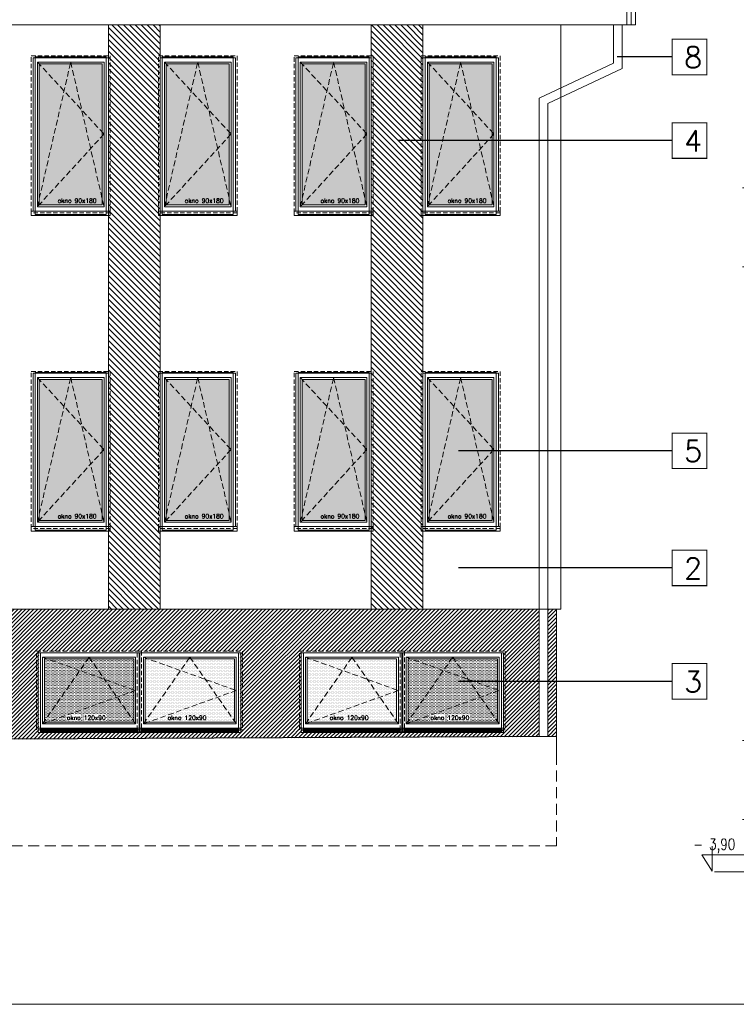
# Model space of a CAD drawing. Header units: millimetres. Extents: x 23192 to 177760, y -399809 to -79279.
# Tile 23 of 256: x 81375 to 82192, y -241830 to -240707. Entities that reach past the tile are written whole.
import ezdxf

# ---------------------------------------------------------------- set-up
doc = ezdxf.new("R2010")
doc.units = ezdxf.units.MM
for name, pattern in [('CACHE', [9.525, 6.35, -3.175]), ('CARKOVANA', [7.5, 5, -2.5]), ('HIDDEN', [9.525, 6.35, -3.175])]:
    doc.linetypes.add(name, pattern=pattern)
doc.layers.get('0').update_dxf_attribs({"lineweight": 0})
for name, color, linetype, lineweight in [('! opisy okien elewacja', 7, 'Continuous', 0), ('!! 0_ Istn-okna', 6, 'Continuous', 13), ('!! 0_ Istn-sciany', 3, 'Continuous', 30), ('!! 0_ WIDOK ELEWACJA', 4, 'Continuous', 0), ('!! 0_Istn-cienka', 4, 'Continuous', 9), ('!! 1_Hatch dach', 252, 'Continuous', 5), ('!! 2_NOWE OKNA WIDOk - remont', 140, 'Continuous', 5), ('!! 2_TYNK OBRYS', 252, 'Continuous', 13), ('0-rzedne-blok', 62, 'Continuous', 13)]:
    doc.layers.add(name, color=color, linetype=linetype, lineweight=lineweight)
doc.layers.add('!! 0_bloki rzędnych', color=7, linetype='Continuous', lineweight=0, plot=False)
doc.layers.add('ND', color=240, linetype='Continuous', lineweight=0, plot=False)
doc.layers.add('!! 1_ELEWACJA KOLOR', color=7, linetype='Continuous', lineweight=13, true_color=0x6888bb)
doc.layers.add('!! 2_ELEWACJA COKÓŁ', color=9, linetype='Continuous', lineweight=13, true_color=0x808080)
doc.layers.add('!!_1  OPISY ELEWACJE', color=250, linetype='Continuous')
doc.styles.add('DEUTSCH', font='SIMPLEX8')
doc.styles.add('SIMPLEX', font='simplex.shx', dxfattribs={"width": 0.77})
doc.styles.add('TXT', font='simplex.shx')
doc.dimstyles.new('OL PB 100', dxfattribs={"dimscale": 4, "dimtxt": 3.5, "dimasz": 0.2, "dimexe": 10, "dimexo": 10, "dimgap": 0.5, "dimtad": 1, "dimdec": 1, "dimrnd": 0.5, "dimzin": 9, "dimdsep": 46, "dimtxsty": 'SIMPLEX', "dimblk": 'thick_MSz', "dimcen": 0.05, "dimdle": 8, "dimse1": 1, "dimse2": 1, "dimclrd": 256, "dimclre": 256, "dimclrt": 3, "dimadec": 1, "dimazin": 2, "dimtfac": 1, "dimtdec": 1, "dimtix": 1, "dimtofl": 0, "dimtmove": 2, "dimatfit": 3, "dimldrblk": 'thick_MSz', "dimfxl": 10, "dimfxlon": 1, "dimtolj": 1, "dimlwd": -1, "dimlwe": -1, "dimarcsym": 0})

# ---------------------------------------------------------------- blocks, each defined once
blk = doc.blocks.new('thick_MSz')
for p, q in [((0, 15), (0, -15)), ((-10, 0), (10, 0))]:
    blk.add_line(p, q)
at = {"const_width": 2, "elevation": 2}
blk.add_lwpolyline([(-7.1, -7.1), (7.1, 7.1)], dxfattribs=at)
blk = doc.blocks.new('*D3823')
at = {"layer": 'DEFPOINTS', "color": 0, "ltscale": 100, "transparency": 16777216}
for p in [(15576.3, 8739.9), (15576.3, 8648.5), (15846.3, 8648.5)]:
    blk.add_point(p, dxfattribs=at)
at = {"layer": 'ND', "ltscale": 100, "transparency": 16777216}
blk.add_line((15845.5, 8739.9), (15577.1, 8739.9), dxfattribs=at)
at = {"layer": 'ND', "ltscale": 100, "transparency": 16777216, "xscale": 0.8, "yscale": 0.8, "zscale": 0.8}
for p, rotation in [((15576.3, 8739.9), 180.0000000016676), ((15846.3, 8739.9), 1.667546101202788e-09)]:
    blk.add_blockref('thick_MSz', p, dxfattribs=dict(at, rotation=rotation))
at = {"layer": 'ND', "color": 3, "ltscale": 100, "transparency": 16777216, "insert": (15711.3, 8748.9), "char_height": 14, "attachment_point": 5, "rotation": 0, "style": 'SIMPLEX'}
blk.add_mtext('\\A1;270', dxfattribs=at)
blk = doc.blocks.new('D_kota')
for p, q in [((8.66, 0), (8.66, 23.02)), ((-0.76, 15), (8.66, 15)), ((8.66, 0), (-0.76, 15))]:
    blk.add_line(p, q)
blk.add_lwpolyline([(-0.76, 15), (57.9, 15)])
at = {"style": 'DEUTSCH', "width": 0.8}
blk.add_attdef('POZ.ARCH', (7.32, 19.66), '', height=10, dxfattribs=at)
blk = doc.blocks.new('*D3824')
at = {"layer": 'DEFPOINTS', "color": 0, "ltscale": 100, "transparency": 16777216}
for p in [(15846.3, 8789.5), (14272.3, 8752.2), (15846.3, 8606.6)]:
    blk.add_point(p, dxfattribs=at)
at = {"layer": 'ND', "ltscale": 100, "transparency": 16777216}
blk.add_line((14273.1, 8789.5), (15845.5, 8789.5), dxfattribs=at)
at = {"layer": 'ND', "ltscale": 100, "transparency": 16777216, "xscale": 0.8, "yscale": 0.8, "zscale": 0.8}
for p, rotation in [((14272.3, 8789.5), 180.0000000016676), ((15846.3, 8789.5), 1.667517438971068e-09)]:
    blk.add_blockref('thick_MSz', p, dxfattribs=dict(at, rotation=rotation))
at = {"layer": 'ND', "color": 3, "ltscale": 100, "transparency": 16777216, "insert": (15065.7, 8799.5), "char_height": 14, "attachment_point": 5, "rotation": 0, "style": 'SIMPLEX'}
blk.add_mtext('\\A1;1574', dxfattribs=at)
blk = doc.blocks.new('*D3825')
at = {"layer": 'DEFPOINTS', "color": 0, "ltscale": 100, "transparency": 16777216}
for p in [(15216.3, 8739.9), (15216.3, 8648.5), (15576.3, 8648.5)]:
    blk.add_point(p, dxfattribs=at)
at = {"layer": 'ND', "ltscale": 100, "transparency": 16777216}
blk.add_line((15575.5, 8739.9), (15217.1, 8739.9), dxfattribs=at)
at = {"layer": 'ND', "ltscale": 100, "transparency": 16777216, "xscale": 0.8, "yscale": 0.8, "zscale": 0.8}
for p, rotation in [((15216.3, 8739.9), 180.0000000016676), ((15576.3, 8739.9), 1.667546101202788e-09)]:
    blk.add_blockref('thick_MSz', p, dxfattribs=dict(at, rotation=rotation))
at = {"layer": 'ND', "color": 3, "ltscale": 100, "transparency": 16777216, "insert": (15396.3, 8748.9), "char_height": 14, "attachment_point": 5, "rotation": 0, "style": 'SIMPLEX'}
blk.add_mtext('\\A1;360', dxfattribs=at)
blk = doc.blocks.new('*D3826')
at = {"layer": 'DEFPOINTS', "color": 0, "ltscale": 100, "transparency": 16777216}
for p in [(14862.3, 8739.9), (14862.3, 8648.6), (15216.3, 8648.5)]:
    blk.add_point(p, dxfattribs=at)
at = {"layer": 'ND', "ltscale": 100, "transparency": 16777216}
blk.add_line((15215.5, 8739.9), (14863.1, 8739.9), dxfattribs=at)
at = {"layer": 'ND', "ltscale": 100, "transparency": 16777216, "xscale": 0.8, "yscale": 0.8, "zscale": 0.8}
for p, rotation in [((14862.3, 8739.9), 180.0000000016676), ((15216.3, 8739.9), 1.667546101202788e-09)]:
    blk.add_blockref('thick_MSz', p, dxfattribs=dict(at, rotation=rotation))
at = {"layer": 'ND', "color": 3, "ltscale": 100, "transparency": 16777216, "insert": (15039.3, 8748.9), "char_height": 14, "attachment_point": 5, "rotation": 0, "style": 'SIMPLEX'}
blk.add_mtext('\\A1;354', dxfattribs=at)
blk = doc.blocks.new('*D3827')
at = {"layer": 'DEFPOINTS', "color": 0, "ltscale": 100, "transparency": 16777216}
for p in [(14272.3, 8739.9), (14272.3, 8693), (14862.3, 8648.6)]:
    blk.add_point(p, dxfattribs=at)
at = {"layer": 'ND', "ltscale": 100, "transparency": 16777216}
blk.add_line((14861.5, 8739.9), (14273.1, 8739.9), dxfattribs=at)
at = {"layer": 'ND', "ltscale": 100, "transparency": 16777216, "xscale": 0.8, "yscale": 0.8, "zscale": 0.8}
for p, rotation in [((14272.3, 8739.9), 180.0000000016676), ((14862.3, 8739.9), 1.667546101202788e-09)]:
    blk.add_blockref('thick_MSz', p, dxfattribs=dict(at, rotation=rotation))
at = {"layer": 'ND', "color": 3, "ltscale": 100, "transparency": 16777216, "insert": (14567.3, 8748.9), "char_height": 14, "attachment_point": 5, "rotation": 0, "style": 'SIMPLEX'}
blk.add_mtext('\\A1;590', dxfattribs=at)
blk = doc.blocks.new('*D3828')
at = {"layer": 'DEFPOINTS', "color": 0, "ltscale": 100, "transparency": 16777216}
for p in [(15486.3, 8710.4), (15486.3, 8648.5), (15756.3, 8648.5)]:
    blk.add_point(p, dxfattribs=at)
at = {"layer": 'ND', "ltscale": 100, "transparency": 16777216}
blk.add_line((15755.5, 8710.4), (15487.1, 8710.4), dxfattribs=at)
at = {"layer": 'ND', "ltscale": 100, "transparency": 16777216, "xscale": 0.8, "yscale": 0.8, "zscale": 0.8}
for p, rotation in [((15486.3, 8710.4), 180.0000000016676), ((15756.3, 8710.4), 1.667546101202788e-09)]:
    blk.add_blockref('thick_MSz', p, dxfattribs=dict(at, rotation=rotation))
at = {"layer": 'ND', "color": 3, "ltscale": 100, "transparency": 16777216, "insert": (15621.3, 8719.4), "char_height": 14, "attachment_point": 5, "rotation": 0, "style": 'SIMPLEX'}
blk.add_mtext('\\A1;270', dxfattribs=at)
blk = doc.blocks.new('*D3829')
at = {"layer": 'DEFPOINTS', "color": 0, "ltscale": 100, "transparency": 16777216}
for p in [(15126.3, 8710.4), (15126.3, 8648.5), (15486.3, 8648.5)]:
    blk.add_point(p, dxfattribs=at)
at = {"layer": 'ND', "ltscale": 100, "transparency": 16777216}
blk.add_line((15485.5, 8710.4), (15127.1, 8710.4), dxfattribs=at)
at = {"layer": 'ND', "ltscale": 100, "transparency": 16777216, "xscale": 0.8, "yscale": 0.8, "zscale": 0.8, "rotation": 180}
blk.add_blockref('thick_MSz', (15126.3, 8710.4), dxfattribs=at)
at = {"layer": 'ND', "ltscale": 100, "transparency": 16777216, "xscale": 0.8, "yscale": 0.8, "zscale": 0.8}
blk.add_blockref('thick_MSz', (15486.3, 8710.4), dxfattribs=at)
at = {"layer": 'ND', "color": 3, "ltscale": 100, "transparency": 16777216, "insert": (15306.3, 8701.4), "char_height": 14, "attachment_point": 5, "rotation": 180, "style": 'SIMPLEX'}
blk.add_mtext('\\A1;360', dxfattribs=at)
blk = doc.blocks.new('*D3821')
at = {"layer": 'DEFPOINTS', "color": 0, "ltscale": 100, "transparency": 16777216}
for p in [(14772.3, 8709.4), (14772.3, 8648.5), (15126.3, 8648.5)]:
    blk.add_point(p, dxfattribs=at)
at = {"layer": 'ND', "ltscale": 100, "transparency": 16777216}
blk.add_line((15125.5, 8709.4), (14773.1, 8709.4), dxfattribs=at)
at = {"layer": 'ND', "ltscale": 100, "transparency": 16777216, "xscale": 0.8, "yscale": 0.8, "zscale": 0.8, "rotation": 180}
blk.add_blockref('thick_MSz', (14772.3, 8709.4), dxfattribs=at)
at = {"layer": 'ND', "ltscale": 100, "transparency": 16777216, "xscale": 0.8, "yscale": 0.8, "zscale": 0.8}
blk.add_blockref('thick_MSz', (15126.3, 8709.4), dxfattribs=at)
at = {"layer": 'ND', "color": 3, "ltscale": 100, "transparency": 16777216, "insert": (14949.3, 8700.4), "char_height": 14, "attachment_point": 5, "rotation": 180, "style": 'SIMPLEX'}
blk.add_mtext('\\A1;354', dxfattribs=at)
blk = doc.blocks.new('*D3822')
at = {"layer": 'DEFPOINTS', "color": 0, "ltscale": 100, "transparency": 16777216}
for p in [(14479.8, 8709.4), (14479.8, 8593.5), (14772.3, 8593.5)]:
    blk.add_point(p, dxfattribs=at)
at = {"layer": 'ND', "ltscale": 100, "transparency": 16777216}
blk.add_line((14771.5, 8709.4), (14480.6, 8709.4), dxfattribs=at)
at = {"layer": 'ND', "ltscale": 100, "transparency": 16777216, "xscale": 0.8, "yscale": 0.8, "zscale": 0.8, "rotation": 180}
blk.add_blockref('thick_MSz', (14479.8, 8709.4), dxfattribs=at)
at = {"layer": 'ND', "ltscale": 100, "transparency": 16777216, "xscale": 0.8, "yscale": 0.8, "zscale": 0.8}
blk.add_blockref('thick_MSz', (14772.3, 8709.4), dxfattribs=at)
at = {"layer": 'ND', "color": 3, "ltscale": 100, "transparency": 16777216, "insert": (14626.1, 8718.4), "char_height": 14, "attachment_point": 5, "style": 'SIMPLEX'}
blk.add_mtext('\\A1;292.5', dxfattribs=at)
blk = doc.blocks.new('okno 90x180')
at = {"layer": '!! 1_Hatch dach', "true_color": 0x575757}
h = blk.add_hatch(dxfattribs=at)
h.set_pattern_fill('DOTS', color=251)
h.set_pattern_definition([(0, (-9632.3096, -11392.1331), (0.79375, 1.5875), [0, -1.5875])])
h.paths.add_polyline_path([(9, -10), (81, -10), (81, -171), (9, -171)])
at = {"layer": '!! 0_ Istn-okna', "linetype": 'CARKOVANA', "lineweight": 5}
blk.add_lwpolyline([(0, -1), (90, -1), (90, -180), (0, -180)], close=True, dxfattribs=at)
at = {"layer": '!! 0_ Istn-okna'}
for points in [[(2, -3), (88, -3), (88, -178), (2, -178)], [(7, -8), (83, -8), (83, -173), (7, -173)], [(9, -10), (81, -10), (81, -171), (9, -171)], [(0, -178), (90, -178), (90, -183), (0, -183)]]:
    blk.add_lwpolyline(points, close=True, dxfattribs=at)
at = {"layer": '!! 1_Hatch dach', "color": 251, "linetype": 'CACHE', "true_color": 0x575757}
for points in [[(7, -173), (45, -8), (83, -173)], [(7, -8), (83, -90), (7, -173)]]:
    blk.add_lwpolyline(points, dxfattribs=at)
at = {"insert": (30.1, -163.6), "char_height": 5, "attachment_point": 1, "style": 'TXT'}
blk.add_mtext_dynamic_manual_height_columns('okno 90x180', width=52.63, gutter_width=75, heights=[0], dxfattribs=at)
blk = doc.blocks.new('okno 115x115')
at = {"layer": '!! 1_Hatch dach', "true_color": 0x575757}
h = blk.add_hatch(dxfattribs=at)
h.set_pattern_fill('DOTS', color=251, angle=360)
h.set_pattern_definition([(360, (-21873.4686, 1906.5186), (0.79375, 1.5875), [0, -1.5875])])
h.paths.add_polyline_path([(-12259.7, 13266.7), (-12157.7, 13266.7), (-12157.7, 13194.7), (-12259.7, 13194.7)])
h = blk.add_hatch(dxfattribs=at)
h.set_pattern_fill('ANSI31', color=251, scale=0.2, angle=360)
h.paths.add_polyline_path([(-12264.2, 13187.7), (-12153.2, 13187.7), (-12153.2, 13182.7), (-12264.2, 13182.7)])
at = {"layer": '!! 0_ Istn-okna', "linetype": 'CARKOVANA', "lineweight": 5}
blk.add_lwpolyline([(-12268.7, 13275.7), (-12148.7, 13275.7), (-12148.7, 13185.7), (-12268.7, 13185.7)], close=True, dxfattribs=at)
at = {"layer": '!! 0_ Istn-okna'}
for points in [[(-12266.7, 13273.7), (-12150.7, 13273.7), (-12150.7, 13187.7), (-12266.7, 13187.7)], [(-12261.7, 13268.7), (-12155.7, 13268.7), (-12155.7, 13192.7), (-12261.7, 13192.7)], [(-12259.7, 13266.7), (-12157.7, 13266.7), (-12157.7, 13194.7), (-12259.7, 13194.7)], [(-12266.7, 13187.7), (-12150.7, 13187.7), (-12150.7, 13182.7), (-12266.7, 13182.7)]]:
    blk.add_lwpolyline(points, close=True, dxfattribs=at)
at = {"layer": '!! 1_Hatch dach', "color": 251, "linetype": 'CACHE', "true_color": 0x575757}
for points in [[(-12261.7, 13192.7), (-12208.7, 13268.7), (-12155.7, 13192.7)], [(-12261.7, 13268.7), (-12155.7, 13230.7), (-12261.7, 13192.7)]]:
    blk.add_lwpolyline(points, dxfattribs=at)
at = {"insert": (-12234.1, 13202.1), "char_height": 5, "attachment_point": 1, "style": 'TXT'}
blk.add_mtext_dynamic_manual_height_columns('okno 120x90', width=52.63, gutter_width=75, heights=[0], dxfattribs=at)
blk = doc.blocks.new('POZIOMY BLOK')
for p, q in [((14909.91, 9009.49), (14909.91, 8828.06)), ((15140.67, 9009.49), (15140.67, 8828.06)), ((15756.32, 8984.49), (15756.32, 8664.25)), ((15846.32, 8984.49), (15846.32, 8664.25)), ((15876.32, 8984.49), (15876.32, 8664.25)), ((14272.32, 8962.8), (14272.32, 8693.05)), ((14479.8, 8962.8), (14479.8, 8693.05)), ((14772.32, 8962.8), (14772.32, 8693.05)), ((14862.32, 8962.8), (14862.32, 8693.05)), ((15126.32, 8934), (15126.32, 8664.25)), ((15216.32, 8934), (15216.32, 8664.25)), ((15486.32, 8934), (15486.32, 8664.25)), ((15576.32, 8934), (15576.32, 8664.25)), ((15876.32, 8682.25), (15876.32, 8611.49))]:
    blk.add_line(p, q)
at = {"layer": '0-rzedne-blok'}
ref = blk.add_blockref('D_kota', (15486.32, 8657.67), dxfattribs=dict(at, xscale=1.250000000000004, yscale=1.250000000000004, zscale=1.250000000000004, rotation=90))
ref.add_attrib('POZ.ARCH', '%%p 0,00  ', (15461.74, 8646.85), dxfattribs={"layer": '0', "height": 12.5, "rotation": 90, "style": 'DEUTSCH', "width": 0.8})
ref = blk.add_blockref('D_kota', (15576.32, 8657.67), dxfattribs=dict(at, xscale=1.250000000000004, yscale=1.250000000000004, zscale=1.250000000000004, rotation=90))
ref.add_attrib('POZ.ARCH', '- 0,90  ', (15551.74, 8646.85), dxfattribs={"layer": '0', "height": 12.5, "rotation": 90, "style": 'DEUTSCH', "width": 0.8})
ref = blk.add_blockref('D_kota', (14272.32, 8647.32), dxfattribs=dict(at, xscale=1.250000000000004, yscale=1.250000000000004, zscale=1.250000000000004, rotation=90))
ref.add_attrib('POZ.ARCH', '+ 12,50', (14247.74, 8636.49), dxfattribs={"layer": '0', "height": 12.5, "rotation": 90, "style": 'DEUTSCH', "width": 0.8})
ref = blk.add_blockref('D_kota', (14479.8, 8647.32), dxfattribs=dict(at, xscale=1.250000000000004, yscale=1.250000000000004, zscale=1.250000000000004, rotation=90))
ref.add_attrib('POZ.ARCH', '+ 10.59', (14455.22, 8636.49), dxfattribs={"layer": '0', "height": 12.5, "rotation": 90, "style": 'DEUTSCH', "width": 0.8})
ref = blk.add_blockref('D_kota', (15125.85, 8652.26), dxfattribs=dict(at, xscale=1.250000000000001, yscale=1.250000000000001, zscale=1.250000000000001, rotation=89.99999992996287))
ref.add_attrib('POZ.ARCH', '+ 3,60', (15101.27, 8641.44), dxfattribs={"layer": '0', "height": 12.5, "rotation": 90, "style": 'DEUTSCH', "width": 0.8})
ref = blk.add_blockref('D_kota', (15215.85, 8652.26), dxfattribs=dict(at, xscale=1.250000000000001, yscale=1.250000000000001, zscale=1.250000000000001, rotation=89.99999992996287))
ref.add_attrib('POZ.ARCH', '+ 2,70', (15191.27, 8641.44), dxfattribs={"layer": '0', "height": 12.5, "rotation": 90, "style": 'DEUTSCH', "width": 0.8})
ref = blk.add_blockref('D_kota', (15756.32, 8652.26), dxfattribs=dict(at, xscale=1.250000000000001, yscale=1.250000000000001, zscale=1.250000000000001, rotation=89.99999992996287))
ref.add_attrib('POZ.ARCH', '- 2,70', (15731.74, 8641.44), dxfattribs={"layer": '0', "height": 12.5, "rotation": 90, "style": 'DEUTSCH', "width": 0.8})
ref = blk.add_blockref('D_kota', (15846.32, 8652.26), dxfattribs=dict(at, xscale=1.250000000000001, yscale=1.250000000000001, zscale=1.250000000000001, rotation=89.99999992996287))
ref.add_attrib('POZ.ARCH', '- 3,60', (15821.74, 8641.44), dxfattribs={"layer": '0', "height": 12.5, "rotation": 90, "style": 'DEUTSCH', "width": 0.8})
ref = blk.add_blockref('D_kota', (14772.32, 8642.51), dxfattribs=dict(at, xscale=1.250000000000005, yscale=1.250000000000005, zscale=1.250000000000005, rotation=90))
ref.add_attrib('POZ.ARCH', '+7,14', (14747.74, 8631.68), dxfattribs={"layer": '0', "height": 12.5, "rotation": 90, "style": 'DEUTSCH', "width": 0.8})
ref = blk.add_blockref('D_kota', (14862.32, 8642.51), dxfattribs=dict(at, xscale=1.250000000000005, yscale=1.250000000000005, zscale=1.250000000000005, rotation=90))
ref.add_attrib('POZ.ARCH', '+6,24', (14837.74, 8631.68), dxfattribs={"layer": '0', "height": 12.5, "rotation": 90, "style": 'DEUTSCH', "width": 0.8})
ref = blk.add_blockref('D_kota', (15875.5, 8597.99), dxfattribs=dict(at, xscale=1.250000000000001, yscale=1.250000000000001, zscale=1.250000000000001, rotation=89.99999992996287))
ref.add_attrib('POZ.ARCH', '- 3,90', (15850.92, 8587.16), dxfattribs={"layer": '0', "height": 12.5, "rotation": 90, "style": 'DEUTSCH', "width": 0.8})
at = {"style": 'SIMPLEX', "width": 0.77}
for s, p in [('PODDASZE TECH.  (C)', (14766.35, 8829.03, -0.04)), ('POZIOM kalnicy (AB)', (14266.63, 8829.03, -0.04)), ('POZIOM kalnicy (C)', (14474.11, 8829.03, -0.04)), ('POZIOM  %%P0,00 (C)', (15478.99, 8829.03, -0.04)), ('PODDASZE  (AB)', (14856.35, 8829.03, -0.04)), ('PODDASZE  (C)', (15118.99, 8829.03, -0.04)), ('PIĘTRO  (AB)', (15208.99, 8829.03, -0.04)), ('PARTER  (AB)', (15568.99, 8829.03, -0.04)), ('POZIOM -1 (C)', (15748.99, 8828.23, -0.04)), ('POZIOM -1 (B)', (15838.99, 8828.23, -0.04)), ('POZIOM -1 (A)', (15871.38, 8827.97, -0.04)), ('okap  (AB)', (14909.91, 8828.06)), ('okap  (c)', (15140.67, 8828.06))]:
    blk.add_text(s, height=10, rotation=90, dxfattribs=at).set_placement(p)
at = {"layer": 'ND', "ltscale": 100}
dim = blk.add_linear_dim(base=(15846.32, 8789.48), p1=(14272.32, 8752.23), p2=(15846.32, 8606.6), angle=180, dimstyle='OL PB 100', dxfattribs=at)
dim.commit()
dim.dimension.update_dxf_attribs({"geometry": '*D3824', "text_midpoint": (15065.71, 8799.48), "dimtype": 160})
for base, p1, p2, picture, middle in [((14272.32, 8739.89), (14862.32, 8648.65), (14272.32, 8693.05), '*D3827', (14567.32, 8748.89)), ((14862.32, 8739.89), (15216.32, 8648.52), (14862.32, 8648.65), '*D3826', (15039.32, 8748.89)), ((15216.32, 8739.89), (15576.32, 8648.52), (15216.32, 8648.52), '*D3825', (15396.32, 8748.89)), ((15576.32, 8739.89), (15846.32, 8648.52), (15576.32, 8648.52), '*D3823', (15711.32, 8748.89)), ((14772.32, 8709.43), (15126.32, 8648.52), (14772.32, 8648.52), '*D3821', (14949.32, 8700.43)), ((15126.32, 8710.39), (15486.32, 8648.52), (15126.32, 8648.52), '*D3829', (15306.32, 8701.39)), ((15486.32, 8710.39), (15756.32, 8648.52), (15486.32, 8648.52), '*D3828', (15621.32, 8719.39))]:
    dim = blk.add_linear_dim(base=base, p1=p1, p2=p2, angle=180, dimstyle='OL PB 100', dxfattribs=at)
    dim.commit()
    dim.dimension.update_dxf_attribs({"geometry": picture, "text_midpoint": middle})
dim = blk.add_linear_dim(base=(14479.8, 8709.43), p1=(14772.32, 8593.49), p2=(14479.8, 8593.49), dimstyle='OL PB 100', dxfattribs=at)
dim.commit()
dim.dimension.update_dxf_attribs({"geometry": '*D3822', "text_midpoint": (14626.06, 8718.43)})

msp = doc.modelspace()

# ---------------------------------------------------------------- hatches: boundary and pattern name
at = {"layer": '!! 1_ELEWACJA KOLOR', "true_color": 0x315442}
h = msp.add_hatch(dxfattribs=at)
h.set_pattern_fill('ANSI31', color=129, scale=1.5, angle=-90)
h.paths.add_polyline_path([(81534.75991, -241379.35053), (81534.75991, -240712.9393), (81475.75991, -240712.9393), (81475.75991, -241379.35053)])
h = msp.add_hatch(dxfattribs=at)
h.set_pattern_fill('ANSI31', color=129, scale=1.5, angle=-90)
h.paths.add_polyline_path([(81834.75991, -241379.35053), (81834.75991, -240712.9393), (81775.75991, -240712.9393), (81775.75991, -241379.35053)])
at = {"layer": '!! 2_ELEWACJA COKÓŁ', "true_color": 0x2b2b2c}
h = msp.add_hatch(dxfattribs=at)
h.set_pattern_fill('ANSI31', color=250, angle=180)
h.set_pattern_definition([(225, (130878.9713, -432804.3552), (2.24506403, -2.24506403), [])])
h.paths.add_polyline_path([(81075.25991, -241529.20462), (81967.25991, -241524.8661), (81967.25991, -241379.35053), (81075.25991, -241379.35053)])
h.paths.add_polyline_path([(81811.25991, -241427.35053), (81926.25991, -241427.35053), (81926.25991, -241517.35053), (81924.25991, -241517.35053), (81924.25991, -241519.35053), (81698.25991, -241519.35053), (81698.25991, -241517.35053), (81696.25991, -241517.35053), (81696.25991, -241427.35053)], flags=16)
h.paths.add_polyline_path([(81809.25991, -241429.35053), (81809.25991, -241515.35053), (81698.25991, -241515.35053), (81698.25991, -241429.35053)], flags=0)
h.paths.add_polyline_path([(81804.25991, -241434.35053), (81804.25991, -241510.35053), (81703.25991, -241510.35053), (81703.25991, -241434.35053)], flags=0)
h.paths.add_polyline_path([(81802.25991, -241436.35053), (81802.25991, -241471.59806), (81804.25991, -241472.35053), (81802.25991, -241473.10301), (81802.25991, -241507.34063), (81802.93096, -241508.35053), (81708.5757, -241508.35053), (81703.25991, -241510.35053), (81705.25991, -241507.34063), (81705.25991, -241436.35053), (81752.43096, -241436.35053), (81753.75991, -241434.35053), (81755.08886, -241436.35053)], flags=0)
h.paths.add_polyline_path([(81813.25991, -241429.35053), (81924.25991, -241429.35053), (81924.25991, -241515.35053), (81813.25991, -241515.35053)], flags=0)
h.paths.add_polyline_path([(81818.25991, -241434.35053), (81919.25991, -241434.35053), (81919.25991, -241510.35053), (81818.25991, -241510.35053)], flags=0)
h.paths.add_polyline_path([(81867.43096, -241436.35053), (81868.75991, -241434.35053), (81870.08886, -241436.35053), (81917.25991, -241436.35053), (81917.25991, -241471.59806), (81919.25991, -241472.35053), (81917.25991, -241473.10301), (81917.25991, -241507.34063), (81917.93096, -241508.35053), (81823.5757, -241508.35053), (81818.25991, -241510.35053), (81820.25991, -241507.34063), (81820.25991, -241436.35053)], flags=0)
h.paths.add_polyline_path([(81626.25991, -241427.35053), (81626.25991, -241517.35053), (81624.25991, -241517.35053), (81624.25991, -241519.35053), (81398.25991, -241519.35053), (81398.25991, -241517.35053), (81396.25991, -241517.35053), (81396.25991, -241427.35053), (81511.25991, -241427.35053)], flags=16)
h.paths.add_polyline_path([(81624.25991, -241429.35053), (81624.25991, -241515.35053), (81513.25991, -241515.35053), (81513.25991, -241429.35053)], flags=0)
h.paths.add_polyline_path([(81619.25991, -241434.35053), (81619.25991, -241510.35053), (81518.25991, -241510.35053), (81518.25991, -241434.35053)], flags=0)
h.paths.add_polyline_path([(81617.25991, -241436.35053), (81617.25991, -241471.59806), (81619.25991, -241472.35053), (81617.25991, -241473.10301), (81617.25991, -241507.34063), (81617.93096, -241508.35053), (81523.5757, -241508.35053), (81518.25991, -241510.35053), (81520.25991, -241507.34063), (81520.25991, -241436.35053), (81567.43096, -241436.35053), (81568.75991, -241434.35053), (81570.08886, -241436.35053)], flags=0)
h.paths.add_polyline_path([(81509.25991, -241429.35053), (81509.25991, -241515.35053), (81398.25991, -241515.35053), (81398.25991, -241429.35053)], flags=0)
h.paths.add_polyline_path([(81504.25991, -241434.35053), (81504.25991, -241510.35053), (81403.25991, -241510.35053), (81403.25991, -241434.35053)], flags=0)
h.paths.add_polyline_path([(81502.25991, -241436.35053), (81502.25991, -241471.59806), (81504.25991, -241472.35053), (81502.25991, -241473.10301), (81502.25991, -241507.34063), (81502.93096, -241508.35053), (81408.5757, -241508.35053), (81403.25991, -241510.35053), (81405.25991, -241507.34063), (81405.25991, -241436.35053), (81452.43096, -241436.35053), (81453.75991, -241434.35053), (81455.08886, -241436.35053)], flags=0)
h.paths.add_polyline_path([(81326.25991, -241427.35053), (81326.25991, -241517.35053), (81324.25991, -241517.35053), (81324.25991, -241519.35053), (81098.25991, -241519.35053), (81098.25991, -241517.35053), (81096.25991, -241517.35053), (81096.25991, -241427.35053), (81211.25991, -241427.35053)], flags=16)
h.paths.add_polyline_path([(81324.25991, -241429.35053), (81324.25991, -241515.35053), (81213.25991, -241515.35053), (81213.25991, -241429.35053)], flags=0)
h.paths.add_polyline_path([(81319.25991, -241434.35053), (81319.25991, -241510.35053), (81218.25991, -241510.35053), (81218.25991, -241434.35053)], flags=0)
h.paths.add_polyline_path([(81317.25991, -241436.35053), (81317.25991, -241471.59806), (81319.25991, -241472.35053), (81317.25991, -241473.10301), (81317.25991, -241507.34063), (81317.93096, -241508.35053), (81223.5757, -241508.35053), (81218.25991, -241510.35053), (81220.25991, -241507.34063), (81220.25991, -241436.35053), (81267.43096, -241436.35053), (81268.75991, -241434.35053), (81270.08886, -241436.35053)], flags=0)
h.paths.add_polyline_path([(81209.25991, -241429.35053), (81209.25991, -241515.35053), (81098.25991, -241515.35053), (81098.25991, -241429.35053)], flags=0)
h.paths.add_polyline_path([(81204.25991, -241434.35053), (81204.25991, -241510.35053), (81103.25991, -241510.35053), (81103.25991, -241434.35053)], flags=0)
h.paths.add_polyline_path([(81202.25991, -241436.35053), (81202.25991, -241471.59806), (81204.25991, -241472.35053), (81202.25991, -241473.10301), (81202.25991, -241507.34063), (81202.93096, -241508.35053), (81108.5757, -241508.35053), (81103.25991, -241510.35053), (81105.25991, -241507.34063), (81105.25991, -241436.35053), (81152.43096, -241436.35053), (81153.75991, -241434.35053), (81155.08886, -241436.35053)], flags=0)
h.paths.add_polyline_path([(81977.25991, -241524.81746), (81987.25991, -241524.76882), (81987.25991, -241379.35053), (81977.25991, -241379.35053)])
h.paths.add_polyline_path([(81842.08766, -241507.1909), (81891.25433, -241507.1909), (81891.25433, -241499.6909), (81842.08766, -241499.6909)], flags=8)
h.paths.add_polyline_path([(81727.08766, -241507.1909), (81776.25433, -241507.1909), (81776.25433, -241499.6909), (81727.08766, -241499.6909)], flags=8)
h.paths.add_polyline_path([(81542.08766, -241507.1909), (81591.25433, -241507.1909), (81591.25433, -241499.6909), (81542.08766, -241499.6909)], flags=8)
h.paths.add_polyline_path([(81427.08766, -241507.1909), (81476.25433, -241507.1909), (81476.25433, -241499.6909), (81427.08766, -241499.6909)], flags=8)
h.paths.add_polyline_path([(81242.08766, -241507.1909), (81291.25433, -241507.1909), (81291.25433, -241499.6909), (81242.08766, -241499.6909)], flags=8)
h.paths.add_polyline_path([(81127.08766, -241507.1909), (81176.25433, -241507.1909), (81176.25433, -241499.6909), (81127.08766, -241499.6909)], flags=8)

# ---------------------------------------------------------------- linework, layer by layer
at = {"layer": '! opisy okien elewacja'}
msp.add_lwpolyline([(82687.95751, -241830.32956), (75348.20682, -241830.32956), (75348.20682, -239752.90582), (82687.95751, -239752.90582)], close=True, dxfattribs=at)
at = {"layer": '!! 0_ Istn-sciany'}
msp.add_lwpolyline([(81987.25991, -241524.76882), (76516.8108, -241551.37606)], dxfattribs=at)
at = {"layer": '!! 0_ WIDOK ELEWACJA'}
for points in [[(82067.25991, -240075.35053), (82067.25991, -240712.9393)], [(82072.25991, -240075.35053), (82072.25991, -240712.9393)], [(82077.25991, -240075.35053), (82077.25991, -240712.9393)], [(82077.25991, -240712.9393), (79257.84857, -240712.9393)], [(81992.25991, -240712.9393), (81992.25991, -241379.35053)], [(82052.25991, -240712.9393), (82052.25991, -240756.36675)], [(82062.25991, -240712.9393), (82062.25991, -240762.71534)], [(82052.25991, -240756.36675), (81967.25991, -240796.32915)], [(82062.25991, -240762.71534), (81977.25991, -240802.67775)], [(81967.25991, -240796.32915), (81967.25991, -241524.8661)], [(81977.25991, -240802.67775), (81977.25991, -241524.81746)], [(81987.25991, -241379.35053), (81040.25991, -241379.35053)], [(81987.25991, -241379.35053), (81987.25991, -241544.35053)], [(81987.25991, -241379.35053), (81992.25991, -241379.35053)], [(81811.25991, -241429.35053), (81811.25991, -241519.35053)]]:
    msp.add_lwpolyline(points, dxfattribs=at)
for points in [[(81473.25991, -240749.35053), (81473.25991, -240929.35053), (81392.25991, -240929.35053), (81392.25991, -240749.35053)], [(81618.25991, -240749.35053), (81618.25991, -240929.35053), (81537.25991, -240929.35053), (81537.25991, -240749.35053)], [(81773.25991, -240749.35053), (81773.25991, -240929.35053), (81692.25991, -240929.35053), (81692.25991, -240749.35053)], [(81773.25991, -240749.35053), (81773.25991, -240929.35053), (81692.25991, -240929.35053), (81692.25991, -240749.35053)], [(81773.25991, -240749.35053), (81773.25991, -240929.35053), (81692.25991, -240929.35053), (81692.25991, -240749.35053)], [(81918.25991, -240749.35053), (81918.25991, -240929.35053), (81837.25991, -240929.35053), (81837.25991, -240749.35053)], [(81473.25991, -241109.35053), (81473.25991, -241289.35053), (81392.25991, -241289.35053), (81392.25991, -241109.35053)], [(81618.25991, -241109.35053), (81618.25991, -241289.35053), (81537.25991, -241289.35053), (81537.25991, -241109.35053)], [(81773.25991, -241109.35053), (81773.25991, -241289.35053), (81692.25991, -241289.35053), (81692.25991, -241109.35053)], [(81773.25991, -241109.35053), (81773.25991, -241289.35053), (81692.25991, -241289.35053), (81692.25991, -241109.35053)], [(81773.25991, -241109.35053), (81773.25991, -241289.35053), (81692.25991, -241289.35053), (81692.25991, -241109.35053)], [(81918.25991, -241109.35053), (81918.25991, -241289.35053), (81837.25991, -241289.35053), (81837.25991, -241109.35053)], [(81624.25991, -241519.35053), (81624.25991, -241429.35053), (81398.25991, -241429.35053), (81398.25991, -241519.35053)], [(81924.25991, -241519.35053), (81924.25991, -241429.35053), (81698.25991, -241429.35053), (81698.25991, -241519.35053)]]:
    msp.add_lwpolyline(points, close=True, dxfattribs=at)
at = {"layer": '!! 0_Istn-cienka', "linetype": 'HIDDEN', "ltscale": 2}
for points in [[(81987.25991, -241544.35053), (81987.25991, -241649.35053)], [(81987.25991, -241649.35053), (75861.25991, -241649.35053)]]:
    msp.add_lwpolyline(points, dxfattribs=at)
at = {"layer": '!! 2_TYNK OBRYS'}
for points in [[(81534.75991, -241379.35053), (81534.75991, -240712.9393), (81475.75991, -240712.9393), (81475.75991, -241379.35053)], [(81834.75991, -241379.35053), (81834.75991, -240712.9393), (81775.75991, -240712.9393), (81775.75991, -241379.35053)]]:
    msp.add_lwpolyline(points, close=True, dxfattribs=at)
at = {"layer": '!!_1  OPISY ELEWACJE', "const_width": 1.2}
for points in [[(82119.06552, -240769.70388), (82119.06552, -240729.15909), (82158.77986, -240729.15909), (82158.77986, -240769.70388)], [(82119.06552, -240769.70388), (82119.06552, -240729.15909), (82158.77986, -240729.15909), (82158.77986, -240769.70388)], [(82119.06552, -240865.1456), (82119.06552, -240824.60081), (82158.77986, -240824.60081), (82158.77986, -240865.1456)], [(82119.06552, -240865.1456), (82119.06552, -240824.60081), (82158.77986, -240824.60081), (82158.77986, -240865.1456)], [(82119.06552, -241219.08913), (82119.06552, -241178.54434), (82158.77986, -241178.54434), (82158.77986, -241219.08913)], [(82119.06552, -241219.08913), (82119.06552, -241178.54434), (82158.77986, -241178.54434), (82158.77986, -241219.08913)], [(82119.06552, -241352.66685), (82119.06552, -241312.12206), (82158.77986, -241312.12206), (82158.77986, -241352.66685)], [(82119.06552, -241352.66685), (82119.06552, -241312.12206), (82158.77986, -241312.12206), (82158.77986, -241352.66685)], [(82119.06552, -241482.12293), (82119.06552, -241441.57814), (82158.77986, -241441.57814), (82158.77986, -241482.12293)], [(82119.06552, -241482.12293), (82119.06552, -241441.57814), (82158.77986, -241441.57814), (82158.77986, -241482.12293)]]:
    msp.add_lwpolyline(points, close=True, dxfattribs=at)
at = {"layer": '!!_1  OPISY ELEWACJE'}
for points in [[(82119.06552, -240749.43149), (82056.45797, -240749.43149)], [(82119.06552, -240844.87321), (81806.12979, -240844.87321)], [(82119.06552, -241198.81673), (81875.4543, -241198.81673)], [(82119.06552, -241332.39446), (81875.4543, -241332.39446)], [(82119.06552, -241461.85053), (81875.4543, -241461.85053)]]:
    msp.add_lwpolyline(points, dxfattribs=at)

# ---------------------------------------------------------------- block references
at = {"layer": '!! 0_bloki rzędnych', "linetype": 'Continuous', "rotation": 270}
msp.add_blockref('POZIOMY BLOK', (73556.06522, -225803.02803), dxfattribs=at)
at = {"layer": '!! 2_NOWE OKNA WIDOk - remont'}
for name, p in [('okno 90x180', (81387.75991, -240747.35053)), ('okno 90x180', (81532.75991, -240747.35053)), ('okno 90x180', (81687.75991, -240747.35053)), ('okno 90x180', (81832.75991, -240747.35053)), ('okno 90x180', (81387.75991, -241107.35053)), ('okno 90x180', (81532.75991, -241107.35053)), ('okno 90x180', (81687.75991, -241107.35053)), ('okno 90x180', (81832.75991, -241107.35053)), ('okno 115x115', (93662.41892, -254703.00231)), ('okno 115x115', (93777.41892, -254703.00231)), ('okno 115x115', (93962.41892, -254703.00231)), ('okno 115x115', (94077.41892, -254703.00231))]:
    msp.add_blockref(name, p, dxfattribs=at)

# ---------------------------------------------------------------- texts
at = {"layer": '!!_1  OPISY ELEWACJE', "char_height": 24, "attachment_point": 1, "style": 'TXT'}
for s, insert in [('8', (82132.76744, -240737.82772)), ('4', (82132.76744, -240833.26944)), ('5', (82132.76744, -241187.21296)), ('2', (82132.76744, -241320.79069)), ('3', (82132.76744, -241450.24677))]:
    msp.add_mtext_dynamic_manual_height_columns(s, width=40.5447886, gutter_width=90, heights=[0], dxfattribs=dict(at, insert=insert))

doc.saveas('drawing.dxf')
